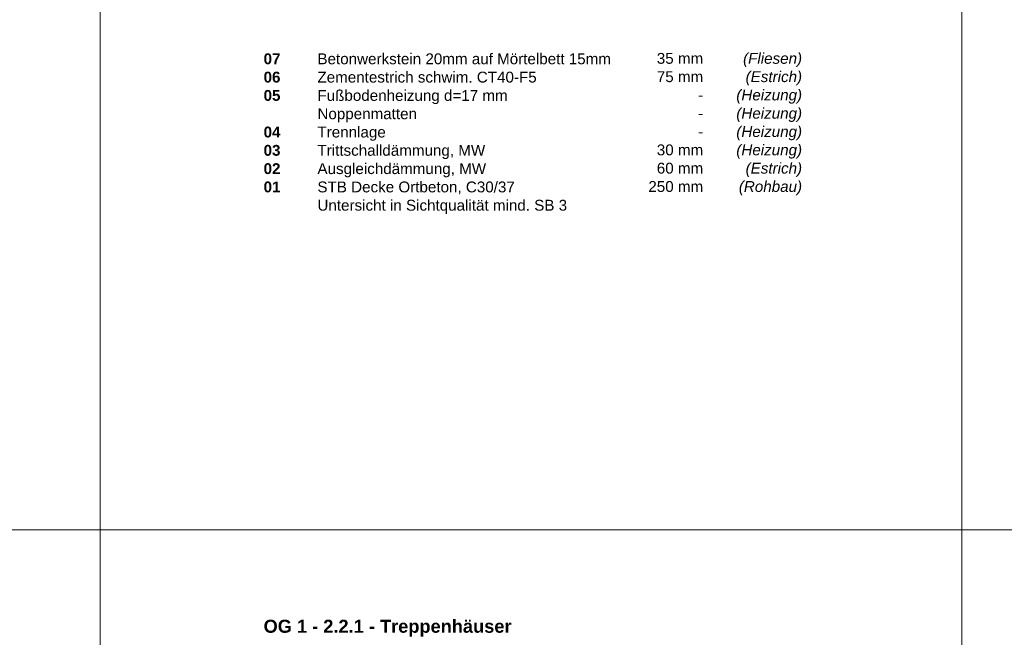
# Model space of a CAD drawing. Header units: metres. Extents: x 0.9 to 30.1, y -10.7 to 8.6.
# Tile 166 of 256: x 5.8 to 8.1, y 1.6 to 3. Entities that reach past the tile are written whole.
import ezdxf

# ---------------------------------------------------------------- set-up
doc = ezdxf.new("R2010")
doc.units = ezdxf.units.M
doc.layers.add('Keine', color=7, linetype='Continuous', lineweight=9)
doc.styles.add('Arial', font='arial.ttf')
doc.styles.add('Arial (bold)', font='arialbd.ttf')
doc.styles.add('Arial (italic)', font='ariali.ttf')

msp = doc.modelspace()

# ---------------------------------------------------------------- linework, layer by layer
at = {"layer": 'Keine', "color": 255, "flags": 128}
for points in [[(4, 4.2), (6, 4.2), (6, 1.8), (4, 1.8)], [(6, 4.2), (8, 4.2), (8, 1.8), (6, 1.8)], [(8, 4.2), (10, 4.2), (10, 1.8), (8, 1.8)], [(4, 1.8), (6, 1.8), (6, -0.6), (4, -0.6)], [(6, 1.8), (8, 1.8), (8, -0.6), (6, -0.6)], [(8, 1.8), (10, 1.8), (10, -0.6), (8, -0.6)]]:
    msp.add_lwpolyline(points, close=True, dxfattribs=at)

# ---------------------------------------------------------------- texts
at = {"layer": 'Keine', "color": 7, "insert": (6.3794, 2.90632), "char_height": 0.0252181, "attachment_point": 1, "line_spacing_factor": 1.011258, "style": 'Arial (bold)'}
msp.add_mtext('\\pxt4.957;07^I{\\fArial|b0|i0|c0|p0;Betonwerkstein 20mm auf Mörtelbett 15mm\\P}06 ^I{\\fArial|b0|i0|c0|p0;Zementestrich schwim. }{\\fArial|b0|i0|c0|p0;CT40-F5}{\\fArial|b0|i0|c0|p0;\\P}05{\\fArial|b0|i0|c0|p0; ^IFußbodenheizung d=17 mm \\P     ^INoppenmatten}{\\fArial|b0|i0|c0|p0;\\C1;\\P}04{\\fArial|b0|i0|c0|p0; ^ITrennlage\\P}03{\\fArial|b0|i0|c0|p0; ^ITrittschalldämmung, MW\\P}02{\\fArial|b0|i0|c0|p0; ^IAusgleichdämmung, MW}{\\fArial|b0|i0|c0|p0;\\P}01{\\fArial|b0|i0|c0|p0; ^ISTB Decke Ortbeton, C30/37\\P ^IUntersicht in Sichtqualität mind. SB 3}', dxfattribs=at)
at = {"layer": 'Keine', "color": 7, "transparency": 33554687, "char_height": 0.025218, "attachment_point": 3, "line_spacing_factor": 1.011258}
for s, insert, width, style in [('  35 mm\\P75 mm\\P-  \\P-\\P-\\P  30 mm\\P  60 mm\\P250 mm', (7.39978, 2.90738), 0.1510902, 'Arial'), ('(Fliesen)\\P(Estrich)\\P(Heizung)\\P(Heizung)\\P(Heizung)\\P(Heizung)\\P(Estrich)\\P(Rohbau)', (7.6294, 2.90738), 0.175, 'Arial (italic)')]:
    msp.add_mtext(s, dxfattribs=dict(at, insert=insert, width=width, style=style))
at = {"layer": 'Keine', "color": 7, "transparency": 33554687, "insert": (6.3794, 1.59089), "char_height": 0.0302617, "attachment_point": 1, "line_spacing_factor": 0.994404, "style": 'Arial (bold)'}
msp.add_mtext('OG 1 - 2.2.1 - Treppenhäuser ', dxfattribs=at)

doc.saveas('drawing.dxf')
